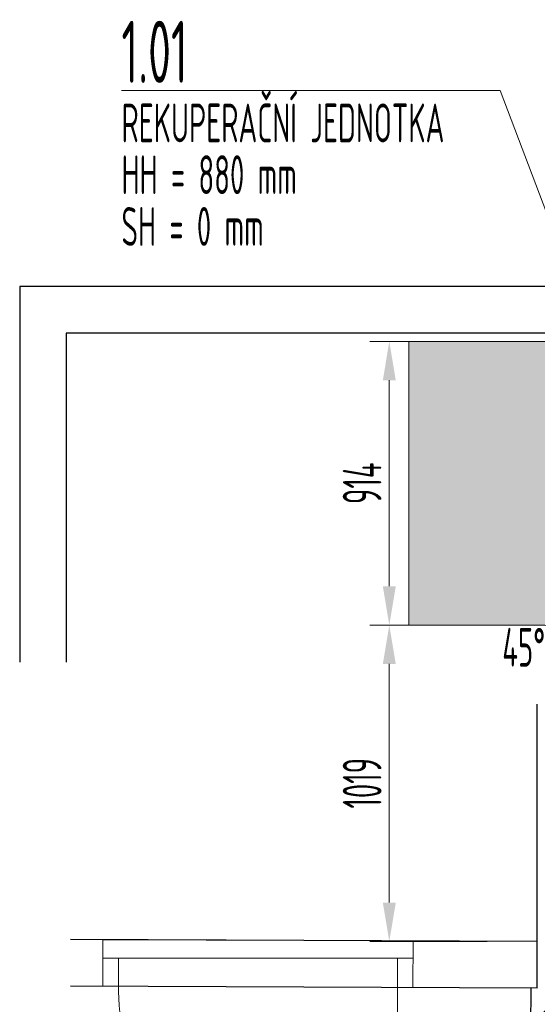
# Model space of a CAD drawing. Header units: millimetres. Extents: x 8221 to 89444, y -105166 to -5578.
# Tile 79 of 118: x 28436 to 30105, y -28955 to -25783. Entities that reach past the tile are written whole.
import ezdxf

# ---------------------------------------------------------------- set-up
doc = ezdxf.new("R2010")
doc.units = ezdxf.units.MM
doc.linetypes.add('phl_thick', pattern=[0])
for name, color, linetype, lineweight in [('UT_KOTY - DIMENZE', 7, 'Continuous', 5), ('VZT_23 ZAŘÍZENÍ - SERVISNÍ PROSTOR', 8, 'Continuous', 5), ('VZT_50 POPIS - OBECNE', 7, 'Continuous', 13), ('VZT_60_KOTY - DIMENZE', 7, 'Continuous', 5)]:
    doc.layers.add(name, color=color, linetype=linetype, lineweight=lineweight)
doc.layers.add('VZT_IZOLACE - TEPELNÁ', color=6, linetype='IZOLACE TEPELNA')
doc.styles.add('EVORA_125', font='isocp.shx', dxfattribs={"width": 0.6, "height": 125})
doc.styles.add('ISOCP 2.5', font='isocp.shx', dxfattribs={"width": 0.6, "height": 2.5})
doc.styles.add('ISOCP 4.0', font='isocp.shx', dxfattribs={"width": 0.6, "height": 4})
doc.styles.get("Standard").update_dxf_attribs({"font": 'arial.ttf'})
doc.linetypes.add('IZOLACE TEPELNA', pattern='A,12.7,-1.5,["T",Standard,S=2.54,R=0,X=0,Y=-1.27],-3', length=17.2)

msp = doc.modelspace()

# ---------------------------------------------------------------- hatches: boundary and pattern name
at = {"layer": 'VZT_23 ZAŘÍZENÍ - SERVISNÍ PROSTOR'}
h = msp.add_hatch(color=256, dxfattribs=at)
h.dxf.hatch_style = 1
h.paths.add_polyline_path([(30292.5, -27733.4), (30292.5, -26819.2), (29690.7, -26819.2), (29690.7, -27733.4)])

# ---------------------------------------------------------------- linework, layer by layer
for p, q in [((31191, -26642.7), (28436.5, -26642.7)), ((28436.5, -26642.7), (28436.8, -27852.7)), ((31041, -26792.1), (28586.5, -26792.6)), ((28586.5, -26792.6), (28586.8, -27852.6)), ((30104.9, -28753.1), (28600.4, -28746.6)), ((30104.9, -28903.1), (28599.8, -28896.6))]:
    msp.add_line(p, q)
at = {"layer": 'UT_KOTY - DIMENZE'}
for p, q in [((30242.5, -26819.2), (29565.7, -26819.2)), ((29628.2, -27608.4), (29628.2, -26944.2)), ((30242.5, -27733.4), (29565.7, -27733.4)), ((30242.5, -27733.4), (29565.7, -27733.4)), ((29628.2, -28627.6), (29628.2, -27858.4)), ((29943.3, -28752.6), (29565.7, -28752.6))]:
    msp.add_line(p, q, dxfattribs=at)
for points in [[(29607.4, -26944.2), (29649.1, -26944.2), (29628.2, -26819.2)], [(29607.4, -27608.4), (29649.1, -27608.4), (29628.2, -27733.4)], [(29607.4, -27858.4), (29649.1, -27858.4), (29628.2, -27733.4)], [(29607.4, -28627.6), (29649.1, -28627.6), (29628.2, -28752.6)]]:
    msp.add_solid(points, dxfattribs=at)
at = {"layer": 'VZT_23 ZAŘÍZENÍ - SERVISNÍ PROSTOR'}
msp.add_lwpolyline([(30292.5, -27733.4), (29690.7, -27733.4), (29690.7, -26819.2), (30292.5, -26819.2)], dxfattribs=at)
at = {"layer": 'VZT_50 POPIS - OBECNE', "linetype": 'phl_thick'}
for p, q in [((28704.4, -28897.1), (28704.7, -28747.1)), ((28704.7, -28747.1), (29705.2, -28751.3)), ((29705.2, -28751.3), (29704.6, -28901.3)), ((28704.5, -28806.5), (29704.6, -28806.5)), ((28754.6, -28892), (28754.7, -28806.5)), ((29654.6, -28806.5), (29655.2, -29791.4)), ((29704.6, -28901.3), (28704.4, -28897.1))]:
    msp.add_line(p, q, dxfattribs=at)
at = {"layer": 'VZT_50 POPIS - OBECNE'}
for points in [[(28764.7, -26011.2), (29985.5, -26011.2)], [(30274.7, -26772.5), (29985.5, -26011.2)]]:
    msp.add_lwpolyline(points, dxfattribs=at)
at = {"layer": 'VZT_50 POPIS - OBECNE', "linetype": 'phl_thick'}
msp.add_arc((29654.6, -28891.4), 900, 180.0375, 270.0375, dxfattribs=at)
at = {"layer": 'VZT_IZOLACE - TEPELNÁ', "ltscale": 0.5}
for p, q in [((30104.9, -28903.1), (30104.9, -27988.3)), ((30084.4, -29086.3), (30085.2, -28903))]:
    msp.add_line(p, q, dxfattribs=at)
msp.add_circle((30234.4, -29084.8), 150, dxfattribs=at)

# ---------------------------------------------------------------- texts
at = {"layer": 'UT_KOTY - DIMENZE', "char_height": 125, "attachment_point": 5, "rotation": 90, "style": 'ISOCP 2.5'}
for s, insert in [('914', (29540.7, -27276.3)), ('1019', (29540.7, -28243))]:
    msp.add_mtext(s, dxfattribs=dict(at, insert=insert))
at = {"layer": 'VZT_50 POPIS - OBECNE', "linetype": 'phl_thick', "insert": (28764.7, -25786.2), "char_height": 200, "attachment_point": 1, "line_spacing_factor": 0.8, "style": 'ISOCP 4.0'}
msp.add_mtext('1.01\\P{\\H0.625x;REKUPERAČNÍ JEDNOTKA\\PHH = 880 mm\\PSH = 0 mm}', dxfattribs=at)
at = {"layer": 'VZT_60_KOTY - DIMENZE', "style": 'EVORA_125', "width": 0.6}
msp.add_text('45°', height=125, dxfattribs=at).set_placement((29992.5, -27867.4))
at = {"layer": 'VZT_60_KOTY - DIMENZE', "linetype": 'phl_thick', "insert": (31038.1, -28174.5), "char_height": 125, "attachment_point": 3, "style": 'EVORA_125'}
msp.add_mtext('%%C200-TI30\\POSA 2000\\~mm', dxfattribs=at)

doc.saveas('drawing.dxf')
